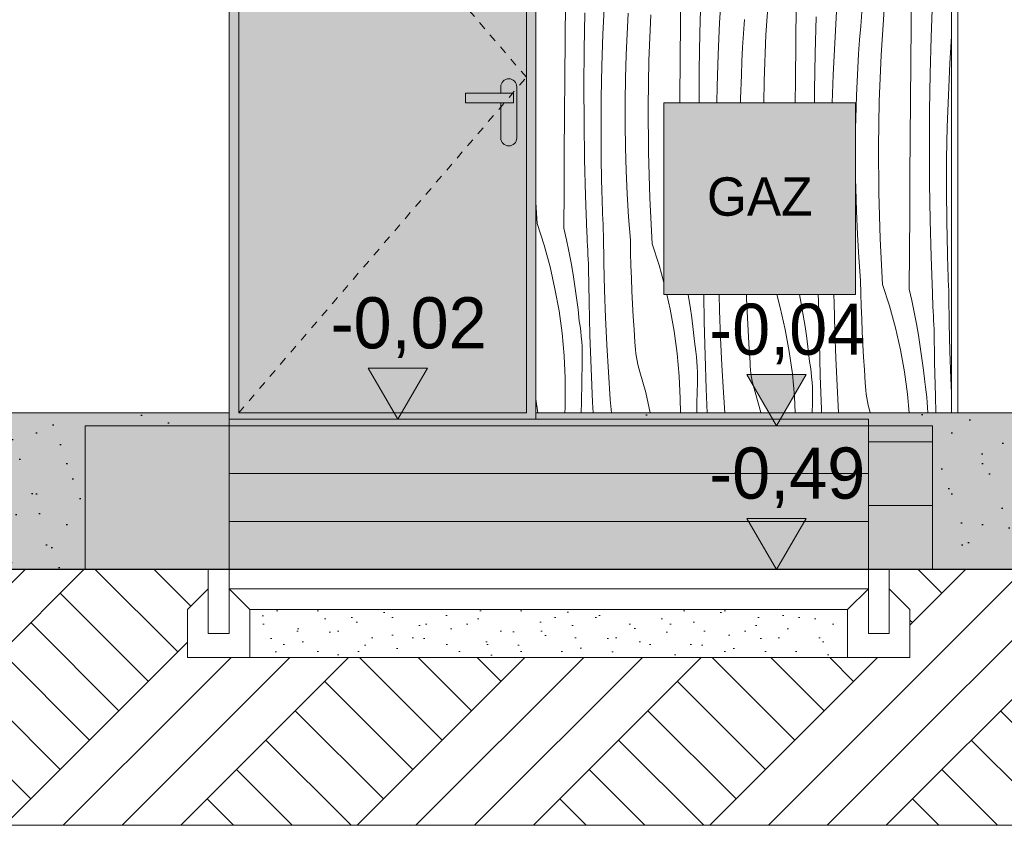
# Model space of a CAD drawing. Extents: x -366324 to -207045, y 68808 to 138616.
# Tile 145 of 170: x -225432 to -222352, y 113720 to 116240. Entities that reach past the tile are written whole.
import ezdxf

# ---------------------------------------------------------------- set-up
doc = ezdxf.new("R2010")
doc.units = 0
doc.header["$MEASUREMENT"] = 0
doc.linetypes.add('Dashed', pattern=[564.444447, 282.222223, -282.222223])
doc.linetypes.add('Hidden Line', pattern=[50, 25, -25])
for name, color, linetype, lineweight in [('Arch IS_Nr_Pióra__21', 7, 'Continuous', 9), ('Arch kolorystyka_Nr_Pióra__1', 7, 'Continuous', 25), ('Arch kolorystyka_Nr_Pióra__41', 7, 'Continuous', 15), ('Arch okna_Nr_Pióra__21', 7, 'Continuous', 9), ('Arch opisy_Nr_Pióra__1', 7, 'Continuous', 25), ('Arch schody_Nr_Pióra__21', 7, 'Continuous', 9), ('ARCH TABELA_Nr_Pióra__21', 7, 'Continuous', 9), ('Arch wymiary_Nr_Pióra__21', 7, 'Continuous', 9), ('arch wypelnienia_Nr_Pióra__100', 2, 'Continuous', 25), ('Arch ściany zewnętrzne_Nr_Pióra__21', 7, 'Continuous', 9), ('INWENT TEREN_Nr_Pióra__1', 7, 'Continuous', 25)]:
    doc.layers.add(name, color=color, linetype=linetype, lineweight=lineweight)
for name, color, linetype, lineweight, true_color in [('Arch kolorystyka_Nr_Pióra__2', 7, 'Continuous', 13, 0x7f7f7f), ('Arch kolorystyka_Nr_Pióra__22', 7, 'Continuous', 9, 0x7f7f7f), ('Arch kolorystyka_Nr_Pióra__81', 7, 'Continuous', 9, 0x5d5d5d), ('Arch teren_Nr_Pióra__2', 7, 'Continuous', 13, 0x7f7f7f), ('arch wypelnienia_Nr_Pióra__2', 7, 'Continuous', 13, 0x7f7f7f)]:
    doc.layers.add(name, color=color, linetype=linetype, lineweight=lineweight, true_color=true_color)
doc.layers.add('Arch wymiary', color=7, linetype='Continuous')
doc.styles.add('GENERATED_STYLE_1', font='txt')
doc.styles.add('GENERATED_STYLE_4', font='txt')
pattern_1 = [(45, (0, 300), (-95.459415, 95.459415), [0, -90, 0, -135]), (110, (300, 300), (126.858504, 46.17272), [0, -66, 0, -114])]
pattern_2 = [(45, (0, 0), (-275.77163, 275.77163), []), (45, (-91.9, 91.9), (-551.5433, 551.5433), []), (45, (-183.85, 183.85), (-551.5433, 551.5433), []), (135, (-275.77, 275.77), (91.92388, 91.92388), [390, -390])]

# ---------------------------------------------------------------- blocks, each defined once
blk = doc.blocks.new('*X126')
at = {"layer": 'Arch kolorystyka_Nr_Pióra__22', "linetype": 'Continuous'}
for p, q in [((-223364.5, 116231.8), (-223363.5, 116349.8)), ((-223097.4, 116191.7), (-223088.1, 116334.8)), ((-222643.1, 116222.8), (-222642.1, 116340.8)), ((-223304, 116197.5), (-223300.9, 116312)), ((-223242.5, 116229.5), (-223236.5, 116328.5)), ((-223725.7, 116177.3), (-223724.7, 116295.3)), ((-223607.4, 116194), (-223602.7, 116293)), ((-223004.3, 116168.3), (-223003.3, 116286.3)), ((-222737.2, 116128.2), (-222727.9, 116271.3)), ((-222580.5, 116184.9), (-222576.2, 116299.3)), ((-223666.1, 116146.6), (-223664.2, 116261)), ((-223530.6, 116216.4), (-223528, 116259.9)), ((-223463.5, 116111.8), (-223457.6, 116255.2)), ((-223167.7, 116196.4), (-223164.7, 116239.8)), ((-222943.8, 116134), (-222940.7, 116248.4)), ((-222882.3, 116166), (-222876.3, 116264.9)), ((-222801.1, 116219.7), (-222797.3, 116263)), ((-223532.8, 116173), (-223530.6, 116216.4)), ((-223365.5, 116113.8), (-223364.5, 116231.8)), ((-223247.2, 116130.5), (-223242.5, 116229.5)), ((-222804.5, 116176.3), (-222801.1, 116219.7)), ((-222644.1, 116104.8), (-222643.1, 116222.8)), ((-223610.8, 116094.9), (-223607.4, 116194)), ((-223305.9, 116083.1), (-223304, 116197.5)), ((-223170.4, 116152.9), (-223167.7, 116196.4)), ((-223103.3, 116048.3), (-223097.4, 116191.7)), ((-222583.6, 116070.5), (-222580.5, 116184.9)), ((-222522.1, 116102.5), (-222516.9, 116188.2)), ((-223726.7, 116059.3), (-223725.7, 116177.3)), ((-223534.6, 116129.5), (-223532.8, 116173)), ((-223172.6, 116109.4), (-223170.4, 116152.9)), ((-223005.3, 116050.3), (-223004.3, 116168.3)), ((-222887, 116067), (-222882.3, 116166)), ((-222807.5, 116132.8), (-222804.5, 116176.3)), ((-223666.8, 116032.1), (-223666.1, 116146.6)), ((-223536.8, 116057.1), (-223534.6, 116129.5)), ((-223250.6, 116031.4), (-223247.2, 116130.5)), ((-222945.7, 116019.6), (-222943.8, 116134)), ((-222810.2, 116089.4), (-222807.5, 116132.8)), ((-222743.1, 115984.8), (-222737.2, 116128.2)), ((-223612.8, 115995.8), (-223610.8, 116094.9)), ((-223466, 115968.4), (-223463.5, 116111.8)), ((-223366.4, 115995.7), (-223365.5, 116113.8)), ((-223174.4, 116066), (-223172.6, 116109.4)), ((-222812.4, 116045.9), (-222810.2, 116089.4)), ((-222645.1, 115986.8), (-222644.1, 116104.8)), ((-222526.8, 116003.4), (-222522.1, 116102.5)), ((-223727.5, 115941.2), (-223726.7, 116059.3)), ((-223537.9, 115984.6), (-223536.8, 116057.1)), ((-223306.6, 115979.6), (-223305.9, 116083.1)), ((-223176.6, 115993.5), (-223174.4, 116066)), ((-222890, 115979.6), (-222887, 116067)), ((-222585.5, 115956), (-222583.6, 116070.5)), ((-223666.3, 115917.6), (-223666.8, 116032.1)), ((-223251.6, 115979.6), (-223250.6, 116031.4)), ((-223104.5, 115979.6), (-223103.3, 116048.3)), ((-223005.9, 115979.6), (-223005.3, 116050.3)), ((-222814.2, 116002.4), (-222812.4, 116045.9)), ((-223613.4, 115896.6), (-223612.8, 115995.8)), ((-223366.6, 115979.6), (-223366.4, 115995.7)), ((-223176.8, 115979.6), (-223176.6, 115993.5)), ((-222946, 115979.6), (-222945.7, 116019.6)), ((-222816.4, 115930), (-222814.2, 116002.4)), ((-222530.2, 115904.4), (-222526.8, 116003.4)), ((-223537.9, 115912.2), (-223537.9, 115984.6)), ((-223465.1, 115825), (-223466, 115968.4)), ((-222745.6, 115841.4), (-222743.1, 115984.8)), ((-222646, 115868.7), (-222645.1, 115986.8)), ((-223728.4, 115823.2), (-223727.5, 115941.2)), ((-222586.2, 115841.6), (-222585.5, 115956)), ((-223664.6, 115803.2), (-223666.3, 115917.6)), ((-223536.9, 115839.7), (-223537.9, 115912.2)), ((-222816.9, 115899.9), (-222816.4, 115930)), ((-222532.2, 115805.2), (-222530.2, 115904.4)), ((-223612.7, 115797.5), (-223613.4, 115896.6)), ((-223534.7, 115767.3), (-223536.9, 115839.7)), ((-222744.7, 115697.9), (-222745.6, 115841.4)), ((-222646.9, 115750.7), (-222646, 115868.7)), ((-222585.7, 115727.1), (-222586.2, 115841.6)), ((-223729.2, 115705.2), (-223728.4, 115823.2)), ((-223460.8, 115681.6), (-223465.1, 115825)), ((-223661.7, 115688.8), (-223664.6, 115803.2)), ((-223610.7, 115698.4), (-223612.7, 115797.5)), ((-222532.8, 115706.1), (-222532.2, 115805.2)), ((-223531.4, 115695), (-223534.7, 115767.3)), ((-222647.8, 115632.7), (-222646.9, 115750.7)), ((-222816.5, 115712.7), (-222816.9, 115741.4)), ((-222584, 115612.6), (-222585.7, 115727.1)), ((-223730, 115587.1), (-223729.2, 115705.2)), ((-223657.5, 115574.4), (-223661.7, 115688.8)), ((-223610.2, 115681.7), (-223610.7, 115698.4)), ((-223527.1, 115622.6), (-223531.4, 115695)), ((-222814.3, 115640.3), (-222816.5, 115712.7)), ((-222740.4, 115554.5), (-222744.7, 115697.9)), ((-222532.1, 115607), (-222532.8, 115706.1)), ((-223813.4, 115601.8), (-223816.9, 115667.4)), ((-223609.7, 115665.1), (-223610.2, 115681.7)), ((-223609.1, 115648.4), (-223609.7, 115665.1)), ((-223453.2, 115538.3), (-223460.8, 115681.6)), ((-223608.5, 115631.8), (-223609.1, 115648.4)), ((-223607.9, 115615.2), (-223608.5, 115631.8)), ((-222811, 115567.9), (-222814.3, 115640.3)), ((-222648.6, 115514.6), (-222647.8, 115632.7)), ((-223813.4, 115601.8), (-223791.7, 115534.7)), ((-223607.2, 115598.5), (-223607.9, 115615.2)), ((-223606.5, 115581.9), (-223607.2, 115598.5)), ((-223521.7, 115550.4), (-223527.1, 115622.6)), ((-222581.1, 115498.2), (-222584, 115612.6)), ((-222530, 115507.9), (-222532.1, 115607)), ((-223730, 115587.1), (-223721.8, 115551.2)), ((-223656.9, 115560.3), (-223657.5, 115574.4)), ((-223605.8, 115565.2), (-223606.5, 115581.9)), ((-223604.7, 115479.5), (-223605.8, 115565.2)), ((-222806.7, 115495.6), (-222811, 115567.9)), ((-223791.7, 115534.7), (-223773, 115466.6)), ((-223721.8, 115551.2), (-223714.3, 115515.2)), ((-223656.3, 115546.3), (-223656.9, 115560.3)), ((-223655.7, 115532.3), (-223656.3, 115546.3)), ((-223655.1, 115518.3), (-223655.7, 115532.3)), ((-223520.9, 115510.4), (-223521.7, 115550.4)), ((-223453.2, 115538.3), (-223431.5, 115471.2)), ((-222732.8, 115411.3), (-222740.4, 115554.5)), ((-223714.3, 115515.2), (-223707.3, 115479.1)), ((-223654.4, 115504.2), (-223655.1, 115518.3)), ((-223653.7, 115490.2), (-223654.4, 115504.2)), ((-223519.8, 115470.5), (-223520.9, 115510.4)), ((-222649.4, 115396.6), (-222648.6, 115514.6)), ((-222529.6, 115491.2), (-222530, 115507.9)), ((-223707.3, 115479.1), (-223701, 115442.8)), ((-223653, 115476.2), (-223653.7, 115490.2)), ((-223652.3, 115462.2), (-223653, 115476.2)), ((-223602.7, 115393.8), (-223604.7, 115479.5)), ((-223518.4, 115430.6), (-223519.8, 115470.5)), ((-223431.5, 115471.2), (-223416.9, 115417.9)), ((-222801.3, 115423.4), (-222806.7, 115495.6)), ((-222576.9, 115383.8), (-222581.1, 115498.2)), ((-222529, 115474.6), (-222529.6, 115491.2)), ((-222528.5, 115457.9), (-222529, 115474.6)), ((-223773, 115466.6), (-223757.4, 115397.8)), ((-223701, 115442.8), (-223695.2, 115406.4)), ((-223650.6, 115357.5), (-223652.3, 115462.2)), ((-222527.9, 115441.3), (-222528.5, 115457.9)), ((-222527.3, 115424.6), (-222527.9, 115441.3)), ((-223516.8, 115390.6), (-223518.4, 115430.6)), ((-222800.5, 115383.4), (-222801.3, 115423.4)), ((-222732.8, 115411.3), (-222711.1, 115344.1)), ((-222526.6, 115408), (-222527.3, 115424.6)), ((-222525.9, 115391.3), (-222526.6, 115408)), ((-223757.4, 115397.8), (-223744.8, 115328.4)), ((-223695.2, 115406.4), (-223690, 115370)), ((-223599.6, 115308.1), (-223602.7, 115393.8)), ((-223514.8, 115350.7), (-223516.8, 115390.6)), ((-223407.5, 115379.6), (-223397.2, 115334.3)), ((-223340.8, 115379.6), (-223340.8, 115379.3)), ((-223340.8, 115379.3), (-223335, 115342.9)), ((-223290.3, 115294), (-223291.8, 115379.6)), ((-223242.5, 115330.3), (-223243.7, 115379.6)), ((-223158.2, 115367.1), (-223158.6, 115379.6)), ((-223063.6, 115379.6), (-223052.6, 115339.6)), ((-222992.2, 115379.6), (-222986.9, 115352)), ((-222934, 115377.2), (-222934.1, 115379.6)), ((-222933.3, 115363.2), (-222934, 115377.2)), ((-222884.3, 115352.5), (-222884.7, 115379.6)), ((-222799.4, 115343.5), (-222800.5, 115383.4)), ((-222649.4, 115396.6), (-222641.2, 115360.7)), ((-222576.3, 115369.8), (-222576.9, 115383.8)), ((-222525.2, 115374.7), (-222525.9, 115391.3)), ((-223690, 115370), (-223685.4, 115333.5)), ((-223647.9, 115252.8), (-223650.6, 115357.5)), ((-223512.6, 115310.8), (-223514.8, 115350.7)), ((-223156.6, 115327.1), (-223158.2, 115367.1)), ((-222986.9, 115352), (-222980.6, 115315.8)), ((-222932.6, 115349.2), (-222933.3, 115363.2)), ((-222931.9, 115335.2), (-222932.6, 115349.2)), ((-222882.3, 115266.8), (-222884.3, 115352.5)), ((-222641.2, 115360.7), (-222633.7, 115324.7)), ((-222575.7, 115355.8), (-222576.3, 115369.8)), ((-222575.1, 115341.7), (-222575.7, 115355.8)), ((-222524.1, 115289), (-222525.2, 115374.7)), ((-223744.8, 115328.4), (-223735.3, 115258.5)), ((-223685.4, 115333.5), (-223681.5, 115296.9)), ((-223397.2, 115334.3), (-223384.6, 115264.9)), ((-223335, 115342.9), (-223329.8, 115306.5)), ((-223239.4, 115244.6), (-223242.5, 115330.3)), ((-223154.6, 115287.2), (-223156.6, 115327.1)), ((-223052.6, 115339.6), (-223037, 115270.8)), ((-222980.6, 115315.8), (-222974.8, 115279.4)), ((-222930.1, 115230.4), (-222931.9, 115335.2)), ((-222798, 115303.5), (-222799.4, 115343.5)), ((-222711.1, 115344.1), (-222692.4, 115276.1)), ((-222633.7, 115324.7), (-222626.7, 115288.5)), ((-222574.5, 115327.7), (-222575.1, 115341.7)), ((-222573.8, 115313.7), (-222574.5, 115327.7)), ((-223679, 115280.9), (-223681.5, 115296.9)), ((-223595.6, 115222.5), (-223599.6, 115308.1)), ((-223510.1, 115270.9), (-223512.6, 115310.8)), ((-223329.8, 115306.5), (-223325.2, 115270)), ((-223287.7, 115189.3), (-223290.3, 115294)), ((-223152.4, 115247.3), (-223154.6, 115287.2)), ((-222796.4, 115263.6), (-222798, 115303.5)), ((-222626.7, 115288.5), (-222620.4, 115252.3)), ((-222573.1, 115299.7), (-222573.8, 115313.7)), ((-222572.4, 115285.7), (-222573.1, 115299.7)), ((-222571.7, 115271.7), (-222572.4, 115285.7)), ((-222522.1, 115203.2), (-222524.1, 115289)), ((-223735.3, 115258.5), (-223728.9, 115188.2)), ((-223676.9, 115264.9), (-223679, 115280.9)), ((-223675.2, 115248.9), (-223676.9, 115264.9)), ((-223507.4, 115231.1), (-223510.1, 115270.9)), ((-223384.6, 115264.9), (-223375.1, 115195)), ((-223325.2, 115270), (-223321.2, 115233.4)), ((-223037, 115270.8), (-223024.4, 115201.4)), ((-222974.8, 115279.4), (-222969.6, 115243)), ((-222879.2, 115181.1), (-222882.3, 115266.8)), ((-222794.4, 115223.7), (-222796.4, 115263.6)), ((-222692.4, 115276.1), (-222676.8, 115207.3)), ((-222569.9, 115166.9), (-222571.7, 115271.7)), ((-223673.8, 115232.8), (-223675.2, 115248.9)), ((-223672.8, 115216.7), (-223673.8, 115232.8)), ((-223644.5, 115148.1), (-223647.9, 115252.8)), ((-223506.8, 115219.2), (-223507.4, 115231.1)), ((-223318.8, 115217.4), (-223321.2, 115233.4)), ((-223235.4, 115158.9), (-223239.4, 115244.6)), ((-223149.9, 115207.4), (-223152.4, 115247.3)), ((-222969.6, 115243), (-222965, 115206.4)), ((-222927.5, 115125.7), (-222930.1, 115230.4)), ((-222792.2, 115183.8), (-222794.4, 115223.7)), ((-222620.4, 115252.3), (-222614.6, 115215.9)), ((-223672.3, 115200.5), (-223672.8, 115216.7)), ((-223672, 115184.4), (-223672.3, 115200.5)), ((-223590.5, 115136.9), (-223595.6, 115222.5)), ((-223505.9, 115207.4), (-223506.8, 115219.2)), ((-223504.5, 115195.7), (-223505.9, 115207.4)), ((-223502.7, 115184), (-223504.5, 115195.7)), ((-223375.1, 115195), (-223368.7, 115124.7)), ((-223316.7, 115201.4), (-223318.8, 115217.4)), ((-223315, 115185.4), (-223316.7, 115201.4)), ((-223147.1, 115167.6), (-223149.9, 115207.4)), ((-223024.4, 115201.4), (-223014.9, 115131.5)), ((-222965, 115206.4), (-222961, 115169.9)), ((-222676.8, 115207.3), (-222664.2, 115137.9)), ((-222614.6, 115215.9), (-222609.4, 115179.5)), ((-222519, 115117.6), (-222522.1, 115203.2)), ((-223728.9, 115188.2), (-223725.6, 115117.8)), ((-223673.5, 115105.6), (-223672.2, 115168.3)), ((-223672.2, 115168.3), (-223672, 115184.4)), ((-223500.6, 115172.3), (-223502.7, 115184)), ((-223498, 115160.8), (-223500.6, 115172.3)), ((-223313.6, 115169.3), (-223315, 115185.4)), ((-223312.6, 115153.2), (-223313.6, 115169.3)), ((-223284.3, 115084.6), (-223287.7, 115189.3)), ((-223146.6, 115155.7), (-223147.1, 115167.6)), ((-222958.6, 115153.9), (-222961, 115169.9)), ((-222875.2, 115095.4), (-222879.2, 115181.1)), ((-222789.7, 115143.9), (-222792.2, 115183.8)), ((-222609.4, 115179.5), (-222604.8, 115142.9)), ((-222567.3, 115062.2), (-222569.9, 115166.9)), ((-223640.1, 115043.4), (-223644.5, 115148.1)), ((-223584.4, 115051.3), (-223590.5, 115136.9)), ((-223495, 115149.3), (-223498, 115160.8)), ((-223491.6, 115137.9), (-223495, 115149.3)), ((-223473.5, 115073.9), (-223491.6, 115137.9)), ((-223312.1, 115137), (-223312.6, 115153.2)), ((-223311.8, 115120.9), (-223312.1, 115137)), ((-223230.3, 115073.3), (-223235.4, 115158.9)), ((-223145.7, 115143.9), (-223146.6, 115155.7)), ((-223144.3, 115132.2), (-223145.7, 115143.9)), ((-223142.5, 115120.4), (-223144.3, 115132.2)), ((-223014.9, 115131.5), (-223008.5, 115061.2)), ((-222956.5, 115137.9), (-222958.6, 115153.9)), ((-222954.8, 115121.8), (-222956.5, 115137.9)), ((-222786.9, 115104.1), (-222789.7, 115143.9)), ((-222664.2, 115137.9), (-222654.7, 115068)), ((-222604.8, 115142.9), (-222600.8, 115106.3)), ((-223725.6, 115117.8), (-223725.5, 115047.2)), ((-223674.8, 115042.9), (-223673.5, 115105.6)), ((-223368.7, 115124.7), (-223365.4, 115054.2)), ((-223313.3, 115042.1), (-223312, 115104.8)), ((-223312, 115104.8), (-223311.8, 115120.9)), ((-223140.4, 115108.8), (-223142.5, 115120.4)), ((-223137.8, 115097.2), (-223140.4, 115108.8)), ((-222953.4, 115105.8), (-222954.8, 115121.8)), ((-222952.4, 115089.7), (-222953.4, 115105.8)), ((-222924.1, 115021.1), (-222927.5, 115125.7)), ((-222786.4, 115092.2), (-222786.9, 115104.1)), ((-222598.4, 115090.4), (-222600.8, 115106.3)), ((-222516.9, 115072.3), (-222519, 115117.6)), ((-223459.7, 115009.6), (-223473.5, 115073.9)), ((-223281.1, 115009.6), (-223284.3, 115084.6)), ((-223225.7, 115009.6), (-223230.3, 115073.3)), ((-223134.8, 115085.8), (-223137.8, 115097.2)), ((-223131.4, 115074.4), (-223134.8, 115085.8)), ((-223113.3, 115010.4), (-223131.4, 115074.4)), ((-222951.8, 115073.5), (-222952.4, 115089.7)), ((-222951.6, 115057.4), (-222951.8, 115073.5)), ((-222870.1, 115009.8), (-222875.2, 115095.4)), ((-222785.5, 115080.4), (-222786.4, 115092.2)), ((-222784.1, 115068.6), (-222785.5, 115080.4)), ((-222596.3, 115074.4), (-222598.4, 115090.4)), ((-222594.5, 115058.3), (-222596.3, 115074.4)), ((-223810.6, 115009.6), (-223816.9, 115052.7)), ((-223726, 115026.6), (-223725.5, 115047.2)), ((-223675.4, 115009.6), (-223674.8, 115042.9)), ((-223638.4, 115009.6), (-223640.1, 115043.4)), ((-223580.9, 115009.6), (-223584.4, 115051.3)), ((-223365.4, 115054.2), (-223365.3, 115009.6)), ((-223314, 115009.6), (-223313.3, 115042.1)), ((-223008.5, 115061.2), (-223006.1, 115009.6)), ((-222952.5, 115009.6), (-222951.8, 115041.2)), ((-222951.8, 115041.2), (-222951.6, 115057.4)), ((-222782.3, 115056.9), (-222784.1, 115068.6)), ((-222780.2, 115045.3), (-222782.3, 115056.9)), ((-222777.6, 115033.7), (-222780.2, 115045.3)), ((-222654.7, 115068), (-222649.4, 115009.6)), ((-222593.2, 115042.3), (-222594.5, 115058.3)), ((-222592.2, 115026.1), (-222593.2, 115042.3)), ((-222565.6, 115009.6), (-222567.3, 115062.2)), ((-223726.7, 115009.6), (-223726, 115026.6)), ((-223113.1, 115009.6), (-223113.3, 115010.4)), ((-222923.6, 115009.6), (-222924.1, 115021.1)), ((-222870.1, 115009.6), (-222870.1, 115009.8)), ((-222774.6, 115022.3), (-222777.6, 115033.7)), ((-222771.2, 115010.9), (-222774.6, 115022.3)), ((-222770.8, 115009.6), (-222771.2, 115010.9)), ((-222591.6, 115010), (-222592.2, 115026.1)), ((-222591.6, 115009.6), (-222591.6, 115010))]:
    blk.add_line(p, q, dxfattribs=at)
blk = doc.blocks.new('Wypełnienie_63')
at = {"layer": 'Arch kolorystyka_Nr_Pióra__22', "linetype": 'Dashed'}
blk.add_blockref('*X126', (0, 0), dxfattribs=at)
blk = doc.blocks.new('Wymiary_187', base_point=(-223064.4, 114519.6))
at = {"layer": 'Arch wymiary_Nr_Pióra__21', "linetype": 'Continuous'}
blk.add_hatch(color=256, dxfattribs=at).paths.add_polyline_path([(-223064.4, 114519.6), (-223157.2, 114679.6), (-222971.6, 114679.6)], flags=0)
for p, q in [((-223064.4, 114519.6), (-223157.2, 114679.6)), ((-223157.2, 114679.6), (-222971.6, 114679.6)), ((-222971.6, 114679.6), (-223064.4, 114519.6)), ((-223064.4, 114519.6), (-223184.4, 114519.6)), ((-223064.4, 114519.6), (-222944.4, 114519.6))]:
    blk.add_line(p, q, dxfattribs=at)
at = {"layer": 'Arch wymiary_Nr_Pióra__21', "insert": (-223274.5, 114711.6), "char_height": 160, "attachment_point": 7, "style": 'GENERATED_STYLE_1'}
blk.add_mtext('{-0,49}', dxfattribs=at)
blk = doc.blocks.new('Wymiary_188', base_point=(-223064.4, 114969.6))
at = {"layer": 'Arch wymiary_Nr_Pióra__21', "linetype": 'Continuous'}
blk.add_hatch(color=256, dxfattribs=at).paths.add_polyline_path([(-223064.4, 114969.6), (-223157.2, 115129.6), (-222971.6, 115129.6)], flags=0)
for p, q in [((-223064.4, 114969.6), (-223157.2, 115129.6)), ((-223157.2, 115129.6), (-222971.6, 115129.6)), ((-222971.6, 115129.6), (-223064.4, 114969.6)), ((-223064.4, 114969.6), (-223184.4, 114969.6)), ((-223064.4, 114969.6), (-222944.4, 114969.6))]:
    blk.add_line(p, q, dxfattribs=at)
at = {"layer": 'Arch wymiary_Nr_Pióra__21', "insert": (-223274.5, 115161.6), "char_height": 160, "attachment_point": 7, "style": 'GENERATED_STYLE_1'}
blk.add_mtext('{-0,04}', dxfattribs=at)
blk = doc.blocks.new('Wymiary_189', base_point=(-224248.7, 114989.6))
at = {"layer": 'Arch wymiary_Nr_Pióra__21', "linetype": 'Continuous'}
blk.add_hatch(color=256, dxfattribs=at).paths.add_polyline_path([(-224248.7, 114989.6), (-224341.5, 115149.6), (-224155.9, 115149.6)], flags=0)
for p, q in [((-224248.7, 114989.6), (-224341.5, 115149.6)), ((-224341.5, 115149.6), (-224155.9, 115149.6)), ((-224155.9, 115149.6), (-224248.7, 114989.6)), ((-224248.7, 114989.6), (-224368.7, 114989.6)), ((-224248.7, 114989.6), (-224128.7, 114989.6))]:
    blk.add_line(p, q, dxfattribs=at)
at = {"layer": 'Arch wymiary_Nr_Pióra__21', "insert": (-224458.8, 115181.6), "char_height": 160, "attachment_point": 7, "style": 'GENERATED_STYLE_1'}
blk.add_mtext('{-0,02}', dxfattribs=at)

msp = doc.modelspace()

# ---------------------------------------------------------------- hatches: boundary and pattern name
at = {"layer": 'Arch kolorystyka_Nr_Pióra__1', "linetype": 'Continuous'}
h = msp.add_hatch(dxfattribs=at)
h.set_pattern_fill('Carpet', color=256, style=0, pattern_type=2)
h.set_pattern_definition(pattern_1)
h.paths.add_polyline_path([(-232866.9, 114989.6), (-231046.9, 114989.6), (-231046.9, 114969.6), (-230846.9, 114969.6), (-230846.9, 114519.6), (-230661.9, 114519.6), (-228246.9, 114519.6), (-228246.9, 114969.6), (-228046.9, 114969.6), (-228046.9, 114519.6), (-225226.9, 114519.6), (-225226.9, 114969.6), (-224776.9, 114969.6), (-224776.9, 114989.6), (-224776.9, 115009.6), (-228246.9, 115009.6), (-230661.9, 115009.6), (-230661.9, 114669.6), (-230661.9, 114608.8, -0.228497), (-230676.5, 114578.5, -0.165487), (-230712.5, 114564.3, -0.039062), (-230721.3, 114564.3, -0.165487), (-230757.3, 114578.5, -0.228497), (-230771.9, 114608.8), (-230771.9, 114988.7), (-230822.2, 115009.6), (-232866.9, 115009.6)], flags=0)
h = msp.add_hatch(dxfattribs=at)
h.set_pattern_fill('Carpet', color=256, style=0, pattern_type=2)
h.set_pattern_definition(pattern_1)
h.paths.add_polyline_path([(-223816.9, 114989.6), (-222776.9, 114989.6), (-222776.9, 114969.6), (-222576.9, 114969.6), (-222576.9, 114519.6), (-222101.9, 114519.6), (-219296.9, 114519.6), (-219296.9, 114969.6), (-219096.9, 114969.6), (-219096.9, 114519.6), (-216306.9, 114519.6), (-216306.9, 114969.6), (-215856.9, 114969.6), (-215856.9, 115009.6), (-219686.9, 115009.6), (-222101.9, 115009.6), (-222101.9, 114669.6), (-222101.9, 114608.8, -0.228497), (-222116.5, 114578.5, -0.165487), (-222152.5, 114564.3, -0.039062), (-222161.3, 114564.3, -0.165487), (-222197.3, 114578.5, -0.228497), (-222211.9, 114608.8), (-222211.9, 114988.7), (-222211.9, 115009.6), (-223816.9, 115009.6)], flags=0)
at = {"layer": 'Arch kolorystyka_Nr_Pióra__2', "linetype": 'Continuous'}
h = msp.add_hatch(color=256, dxfattribs=at)
h.paths.add_polyline_path([(-223846.9, 115009.6), (-224746.9, 115009.6), (-224746.9, 117109.6), (-223846.9, 117109.6)], flags=0)
h.paths.add_polyline_path([(-224036.9, 115979.6), (-223926.9, 115979.6), (-223926.9, 115966.2), (-223926.9, 115869.6, 1), (-223876.9, 115869.6), (-223876.9, 116024.6), (-223876.9, 116029.6, 1), (-223926.9, 116029.6), (-223926.9, 116009.6), (-224036.9, 116009.6)], flags=0)
at = {"layer": 'Arch kolorystyka_Nr_Pióra__41', "linetype": 'Continuous'}
h = msp.add_hatch(color=256, dxfattribs=at)
h.paths.add_polyline_path([(-223816.9, 114989.6), (-224776.9, 114989.6), (-224776.9, 117879.6), (-223816.9, 117879.6)], flags=0)
h.paths.add_polyline_path([(-224696.9, 117799.6), (-223896.9, 117799.6), (-223896.9, 117229.6), (-224696.9, 117229.6)], flags=0)
h.paths.add_polyline_path([(-223846.9, 115009.6), (-224746.9, 115009.6), (-224746.9, 117109.6), (-223846.9, 117109.6)], flags=0)
msp.add_hatch(color=256, dxfattribs=at).paths.add_polyline_path([(-224036.9, 115979.6), (-223926.9, 115979.6), (-223926.9, 115966.2), (-223926.9, 115869.6, 1), (-223876.9, 115869.6), (-223876.9, 116024.6), (-223876.9, 116029.6, 1), (-223926.9, 116029.6), (-223926.9, 116009.6), (-224036.9, 116009.6)], flags=0)
at = {"layer": 'Arch kolorystyka_Nr_Pióra__81', "linetype": 'Continuous', "lineweight": 0, "true_color": 0x454545}
for points in [[(-230822.2, 115009.6), (-232866.9, 115009.6), (-232866.9, 114989.6), (-231046.9, 114989.6), (-231046.9, 114969.6), (-230846.9, 114969.6), (-230846.9, 114519.6), (-230661.9, 114519.6), (-228246.9, 114519.6), (-228246.9, 114969.6), (-228046.9, 114969.6), (-228046.9, 114519.6), (-225226.9, 114519.6), (-225226.9, 114969.6), (-224776.9, 114969.6), (-224776.9, 114989.6), (-224776.9, 115009.6), (-228246.9, 115009.6), (-230661.9, 115009.6), (-230661.9, 114669.6), (-230661.9, 114608.8, -0.811514), (-230771.9, 114608.8), (-230771.9, 114988.7)], [(-222211.9, 115009.6), (-223816.9, 115009.6), (-223816.9, 114989.6), (-222776.9, 114989.6), (-222776.9, 114969.6), (-222576.9, 114969.6), (-222576.9, 114519.6), (-222101.9, 114519.6), (-219296.9, 114519.6), (-219296.9, 114969.6), (-219096.9, 114969.6), (-219096.9, 114519.6), (-216306.9, 114519.6), (-216306.9, 114969.6), (-215856.9, 114969.6), (-215856.9, 115009.6), (-219686.9, 115009.6), (-222101.9, 115009.6), (-222101.9, 114669.6), (-222101.9, 114608.8, -0.811514), (-222211.9, 114608.8), (-222211.9, 114988.7)], [(-225226.9, 114969.6), (-225226.9, 114519.6), (-224776.9, 114519.6), (-224776.9, 114969.6)], [(-222776.9, 114969.6), (-222776.9, 114519.6), (-222576.9, 114519.6), (-222576.9, 114969.6)]]:
    msp.add_hatch(color=250, dxfattribs=at).paths.add_polyline_path(points, flags=0)
at = {"layer": 'Arch kolorystyka_Nr_Pióra__81', "linetype": 'Continuous', "lineweight": 0, "true_color": 0x171717}
msp.add_hatch(color=250, dxfattribs=at).paths.add_polyline_path([(-224776.9, 114519.6), (-222776.9, 114519.6), (-222776.9, 114969.6), (-222776.9, 114989.6), (-224776.9, 114989.6), (-224776.9, 114969.6)], flags=0)
at = {"layer": 'Arch teren_Nr_Pióra__2', "linetype": 'Continuous'}
h = msp.add_hatch(dxfattribs=at)
h.set_pattern_fill('Earth', color=256, style=0, pattern_type=2)
h.set_pattern_definition(pattern_2)
h.paths.add_polyline_path([(-224906.9, 114519.6), (-228046.9, 114519.6), (-228046.9, 113719.6), (-224906.9, 113719.6), (-224906.9, 114394.6), (-224841.9, 114459.6), (-224841.9, 114519.6)], flags=0)
h = msp.add_hatch(dxfattribs=at)
h.set_pattern_fill('Earth', color=256, style=0, pattern_type=2)
h.set_pattern_definition(pattern_2)
h.paths.add_polyline_path([(-222711.9, 114459.6), (-222646.9, 114394.6), (-222646.9, 113719.6), (-219296.9, 113719.6), (-219296.9, 114519.6), (-222646.9, 114519.6), (-222711.9, 114519.6)], flags=0)
h = msp.add_hatch(dxfattribs=at)
h.set_pattern_fill('Earth', color=256, style=0, pattern_type=2)
h.set_pattern_definition(pattern_2)
h.paths.add_polyline_path([(-224906.9, 114244.6), (-222646.9, 114244.6), (-222646.9, 113719.6), (-224906.9, 113719.6)], flags=0)
at = {"layer": 'arch wypelnienia_Nr_Pióra__100', "linetype": 'Continuous', "lineweight": 0, "true_color": 0xbfbf00}
msp.add_hatch(color=52, dxfattribs=at).paths.add_polyline_path([(-222816.9, 115979.6), (-223416.9, 115979.6), (-223416.9, 115379.6), (-222816.9, 115379.6)], flags=0)
at = {"layer": 'arch wypelnienia_Nr_Pióra__2', "linetype": 'Continuous'}
h = msp.add_hatch(dxfattribs=at)
h.set_pattern_fill('Cut_Stone', color=256, style=0, pattern_type=2)
h.set_pattern_definition([(45, (0, 200), (-63.63961, 63.63961), [0, -60, 0, -90]), (110, (200, 200), (84.572336, 30.781813), [0, -44, 0, -76])])
h.paths.add_polyline_path([(-222841.9, 114394.6), (-222841.9, 114244.6), (-224711.9, 114244.6), (-224711.9, 114394.6)], flags=0)

# ---------------------------------------------------------------- linework, layer by layer
at = {"layer": 'Arch IS_Nr_Pióra__21', "linetype": 'Continuous'}
for p, q in [((-223416.9, 115379.6), (-223416.9, 115979.6)), ((-223416.9, 115979.6), (-222816.9, 115979.6)), ((-222816.9, 115979.6), (-222816.9, 115379.6)), ((-222816.9, 115379.6), (-223416.9, 115379.6))]:
    msp.add_line(p, q, dxfattribs=at)
at = {"layer": 'Arch okna_Nr_Pióra__21', "linetype": 'Continuous'}
for p, q in [((-224746.9, 117109.6), (-224746.9, 115009.6)), ((-223846.9, 117109.6), (-223846.9, 115009.6)), ((-223926.9, 116009.6), (-223926.9, 116029.6)), ((-223876.9, 115869.6), (-223876.9, 116029.6)), ((-224036.9, 115979.6), (-224036.9, 116009.6)), ((-223886.9, 116009.6), (-224036.9, 116009.6)), ((-223886.9, 116009.6), (-223886.9, 115979.6)), ((-223886.9, 115979.6), (-224036.9, 115979.6)), ((-223926.9, 115869.6), (-223926.9, 115979.6)), ((-224746.9, 115009.6), (-223846.9, 115009.6))]:
    msp.add_line(p, q, dxfattribs=at)
at = {"layer": 'Arch okna_Nr_Pióra__21', "linetype": 'Hidden Line'}
for p, q in [((-223846.9, 116059.6), (-224746.9, 117109.6)), ((-224746.9, 115009.6), (-223846.9, 116059.6))]:
    msp.add_line(p, q, dxfattribs=at)
at = {"layer": 'Arch okna_Nr_Pióra__21', "linetype": 'Continuous'}
for centre, start, end in [((-223901.9, 116029.6), 0, 180), ((-223901.9, 115869.6), 180, 0)]:
    msp.add_arc(centre, 25, start, end, dxfattribs=at)
at = {"layer": 'Arch schody_Nr_Pióra__21', "linetype": 'Continuous'}
for p, q in [((-223816.9, 114989.6), (-223816.9, 115009.6)), ((-224776.9, 114989.6), (-224776.9, 114519.6)), ((-222776.9, 114989.6), (-224776.9, 114989.6)), ((-222776.9, 114969.6), (-222776.9, 114989.6)), ((-222776.9, 114969.6), (-225226.9, 114969.6)), ((-225226.9, 114969.6), (-225226.9, 114519.6)), ((-222776.9, 114969.6), (-222776.9, 114519.6)), ((-222576.9, 114969.6), (-222776.9, 114969.6)), ((-222576.9, 114969.6), (-222576.9, 114519.6)), ((-222576.9, 114919.6), (-222776.9, 114919.6)), ((-222776.9, 114819.6), (-224776.9, 114819.6)), ((-222576.9, 114719.6), (-222776.9, 114719.6)), ((-222776.9, 114669.6), (-224776.9, 114669.6)), ((-224776.9, 114519.6), (-224841.9, 114519.6)), ((-224841.9, 114519.6), (-224841.9, 114319.6)), ((-224776.9, 114519.6), (-222776.9, 114519.6)), ((-224776.9, 114319.6), (-224776.9, 114519.6)), ((-222576.9, 114519.6), (-222776.9, 114519.6)), ((-222776.9, 114519.6), (-222711.9, 114519.6)), ((-222776.9, 114319.6), (-222776.9, 114519.6)), ((-222711.9, 114519.6), (-222711.9, 114319.6)), ((-224906.9, 114394.6), (-224841.9, 114459.6)), ((-224776.9, 114459.6), (-222776.9, 114459.6)), ((-224711.9, 114394.6), (-224776.9, 114459.6)), ((-222841.9, 114394.6), (-222776.9, 114459.6)), ((-222646.9, 114394.6), (-222711.9, 114459.6)), ((-224906.9, 114244.6), (-224906.9, 114394.6)), ((-224776.9, 114369.6), (-224776.9, 114394.6)), ((-224711.9, 114394.6), (-222841.9, 114394.6)), ((-224711.9, 114244.6), (-224711.9, 114394.6)), ((-222841.9, 114244.6), (-222841.9, 114394.6)), ((-222776.9, 114369.6), (-222776.9, 114394.6)), ((-222646.9, 114244.6), (-222646.9, 114394.6)), ((-224841.9, 114319.6), (-224776.9, 114319.6)), ((-222711.9, 114319.6), (-222776.9, 114319.6)), ((-224906.9, 114244.6), (-224711.9, 114244.6)), ((-224711.9, 114244.6), (-222841.9, 114244.6)), ((-222646.9, 114244.6), (-222841.9, 114244.6))]:
    msp.add_line(p, q, dxfattribs=at)
at = {"layer": 'ARCH TABELA_Nr_Pióra__21', "linetype": 'Continuous'}
for q in [(-221833.3, 113719.6), (-209226.9, 113719.6)]:
    msp.add_line((-226726.9, 113719.6), q, dxfattribs=at)
at = {"layer": 'Arch ściany zewnętrzne_Nr_Pióra__21', "linetype": 'Continuous'}
for p, q in [((-224776.9, 114989.6), (-224776.9, 117879.6)), ((-223816.9, 117879.6), (-223816.9, 115009.6)), ((-222516.9, 117879.6), (-222516.9, 115009.6)), ((-222496.9, 117879.6), (-222496.9, 115009.6)), ((-224776.9, 115009.6), (-230661.9, 115009.6)), ((-222211.9, 115009.6), (-223816.9, 115009.6))]:
    msp.add_line(p, q, dxfattribs=at)
at = {"layer": 'INWENT TEREN_Nr_Pióra__1', "linetype": 'Continuous'}
msp.add_line((-219296.9, 114519.6), (-228046.9, 114519.6), dxfattribs=at)

# ---------------------------------------------------------------- block references
at = {"layer": 'Arch kolorystyka_Nr_Pióra__22', "linetype": 'Dashed'}
msp.add_blockref('Wypełnienie_63', (0, 0), dxfattribs=at)
at = {"layer": 'Arch wymiary', "linetype": 'Continuous'}
for name, p in [('Wymiary_189', (-224248.7, 114989.6)), ('Wymiary_188', (-223064.4, 114969.6)), ('Wymiary_187', (-223064.4, 114519.6))]:
    msp.add_blockref(name, p, dxfattribs=at)

# ---------------------------------------------------------------- texts
at = {"layer": 'Arch opisy_Nr_Pióra__1', "linetype": 'Continuous', "insert": (-223116.9, 115746.4), "char_height": 120, "attachment_point": 2, "style": 'GENERATED_STYLE_4'}
msp.add_mtext('{GAZ}', dxfattribs=at)

doc.saveas('drawing.dxf')
